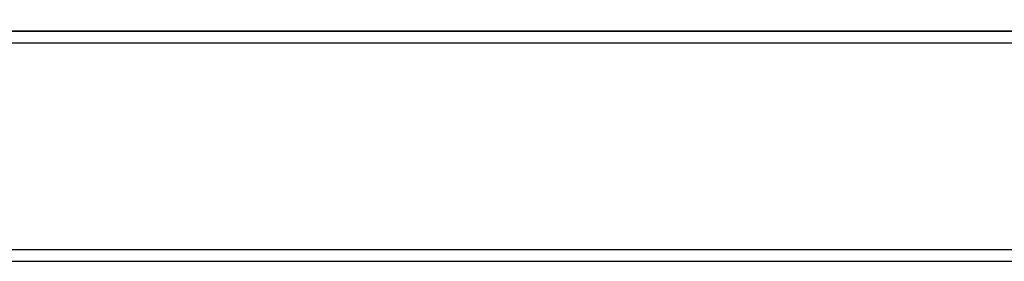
# Model space of a CAD drawing. Header units: millimetres. Extents: x -165 to 165, y -140 to 140.
# Tile 5 of 38: x -130 to -112, y -124 to -120. Entities that reach past the tile are written whole.
import ezdxf

# ---------------------------------------------------------------- set-up
doc = ezdxf.new("R2010")
doc.units = ezdxf.units.MM
doc.header["$MEASUREMENT"] = 0
doc.layers.add('Predefinito', color=5, linetype='Continuous')

# ---------------------------------------------------------------- blocks, each defined once
blk = doc.blocks.new('(#617) SUMATRA')
at = {"layer": 'Predefinito', "extrusion": (0, 1, 0)}
for points in [[(160.767, 4.747), (-164.724, 58.954)], [(-164.771, 59.165), (160.8, 4.944)], [(146, 3.111), (-45, 34.388)], [(146, 4.631), (-45, 35.908)], [(-45, 35.908), (146, 4.631)], [(-45, 35.908), (146, 4.631)], [(-45, 34.388), (146, 3.111)], [(146, 4.429), (-45, 35.705)], [(146, 3.111), (-45, 34.388)], [(145.8, 3.144), (-45, 34.388)], [(-45, 59.8), (145.8, 59.8)]]:
    blk.add_lwpolyline(points, dxfattribs=at)
at = {"layer": 'Predefinito'}
for points in [[(164.793, -120), (-160.8, -120)], [(-160.8, -120), (3.893, -120)], [(-160.8, -120.2), (164.793, -120.2)], [(45, -123.8), (-145.8, -123.8)], [(-145.8, -124), (27.194, -124)]]:
    blk.add_lwpolyline(points, dxfattribs=at)
blk = doc.blocks.new('(#609) Assem1')
at = {"layer": 'Predefinito'}
blk.add_blockref('(#617) SUMATRA', (0, 0), dxfattribs=at)

msp = doc.modelspace()

# ---------------------------------------------------------------- block references
at = {"layer": 'Predefinito'}
msp.add_blockref('(#609) Assem1', (0, 0), dxfattribs=at)

doc.saveas('drawing.dxf')
